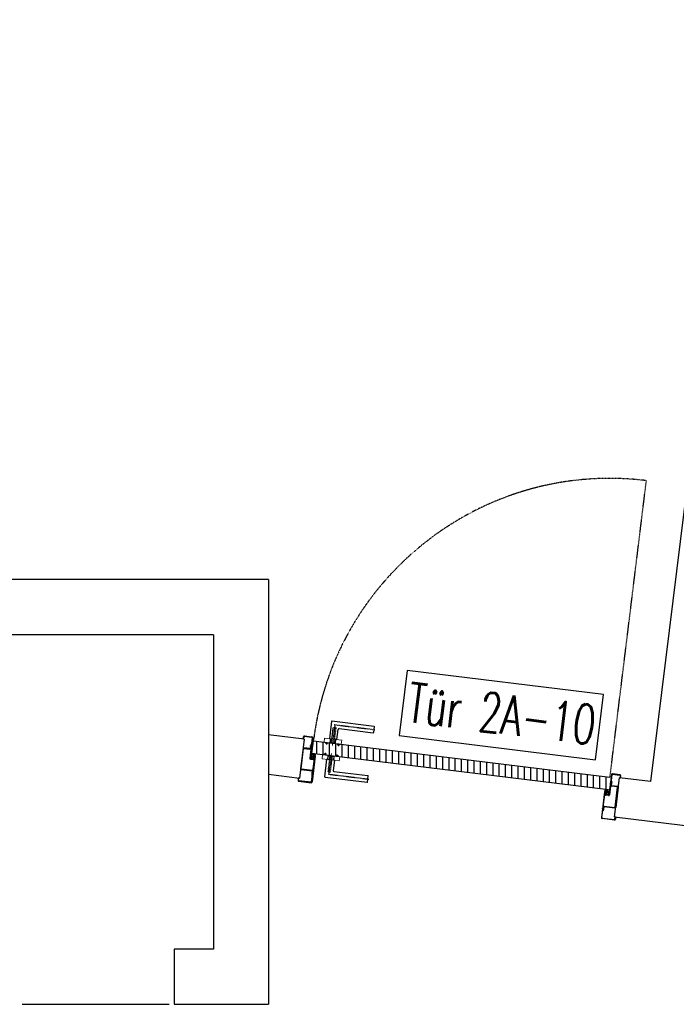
# Model space of a CAD drawing. Header units: millimetres. Extents: x -4577 to 1032787, y -66234 to 201209.
# Tile 192 of 256: x 6731 to 8819, y -7151 to -4021. Entities that reach past the tile are written whole.
import ezdxf
from ezdxf.enums import TextEntityAlignment as Align

# ---------------------------------------------------------------- set-up
doc = ezdxf.new("R2010")
doc.units = ezdxf.units.MM
for name, pattern in [('510_5_2OG_ELT_1004$0$11-07-22_DS_2OG$0$AUSGEZOGEN', [0]), ('510_5_2OG_ELT_1004$0$11-07-22_DS_2OG$0$STRICHLINIE_S4', [0.095, 0.06, -0.035]), ('510_5_2OG_ELT_1004$0$11-07-22_DS_2OG$0$VERDECKT2_S2', [0.17, 0.1, -0.07])]:
    doc.linetypes.add(name, pattern=pattern)
doc.layers.add('510_5_2OG_ELT_1004$0$11-07-22_DS_2OG$0$2DMitte', color=8, linetype='510_5_2OG_ELT_1004$0$11-07-22_DS_2OG$0$AUSGEZOGEN')
doc.layers.add('510_5_2OG_ELT_1004$0$11-07-22_DS_2OG$0$Mieterausbau', color=8, linetype='510_5_2OG_ELT_1004$0$11-07-22_DS_2OG$0$AUSGEZOGEN')
doc.styles.add('510_5_2OG_ELT_1004$0$Standard', font='simplex.shx')

# ---------------------------------------------------------------- blocks, each defined once
blk = doc.blocks.new('510_5_2OG_ELT_1004$0$11-07-22_DS_2OG$0$LascheTyp2', base_point=(-0.048, 0))
for p, q in [((0.033, 0.0372), (0.033, 0.0027)), ((0.035, 0.0027), (0.035, 0.0372)), ((0.0357, 0.038), (0.048, 0.038)), ((-0.035, 0.0222), (-0.035, 0.0027)), ((-0.033, 0.0027), (-0.033, 0.0222)), ((0.0322, 0.002), (-0.0323, 0.002)), ((-0.0323, 0), (0.0322, 0))]:
    blk.add_line(p, q)
for points in [[(0.048, 0.038), (0.048, 0.04), (0.0357, 0.04)], [(-0.0358, 0.025), (-0.048, 0.025), (-0.048, 0.023), (-0.0358, 0.023)]]:
    blk.add_lwpolyline(points)
for centre, radius, start, end in [((0.0357, 0.0372), 0.00275, 90, 180), ((0.0357, 0.0372), 0.00075, 90, 180), ((0.041, 0.0386), 0.00268, 31.0482, 148.9518), ((-0.0419, 0.0236), 0.00268, 31.0482, 148.9518), ((-0.0358, 0.0222), 0.00275, 0, 90), ((-0.0358, 0.0222), 0.00075, 360, 90), ((-0.0323, 0.0027), 0.00275, 180, 270), ((-0.0323, 0.0027), 0.00075, 180, 270), ((0.0322, 0.0027), 0.00075, 270, 360), ((0.0322, 0.0027), 0.00275, 270, 360)]:
    blk.add_arc(centre, radius, start, end)
at = {"layer": '510_5_2OG_ELT_1004$0$11-07-22_DS_2OG$0$2DMitte'}
for p, q in [((0.041, 0.042), (0.041, 0.036)), ((-0.0419, 0.027), (-0.0419, 0.021))]:
    blk.add_line(p, q, dxfattribs=at)
blk = doc.blocks.new('510_5_2OG_ELT_1004$0$11-07-22_DS_2OG$0$DichtngEinbau', base_point=(-0.0125, -0.005, -0.0044))
for p, q in [((-0.0124, 0.0096), (-0.0111, 0.0108)), ((-0.0124, 0.0074), (-0.0113, 0.0086)), ((-0.0124, 0.0049), (-0.0113, 0.006)), ((-0.0113, 0.0098), (-0.0121, 0.0092)), ((-0.0113, 0.0077), (-0.0121, 0.0071)), ((-0.0113, 0.0051), (-0.0121, 0.0045)), ((-0.0115, 0.0008), (-0.0113, 0.0051)), ((-0.0113, 0.0086), (-0.0113, 0.0098)), ((-0.0113, 0.006), (-0.0113, 0.0077)), ((-0.0111, 0.0108), (-0.0111, 0.0115)), ((-0.0084, 0.0002), (-0.0111, 0.0002)), ((-0.0107, 0.0115), (-0.0107, 0.0109)), ((-0.0105, 0.0012), (-0.0103, 0.0048)), ((-0.0103, 0.0061), (-0.0103, 0.0096)), ((-0.0038, 0.0009), (-0.0102, 0.0009)), ((-0.0044, 0.0058), (-0.01, 0.0058)), ((-0.01, 0.0051), (-0.0044, 0.0051)), ((-0.0064, -0.0004), (-0.0077, 0)), ((-0.0029, 0.0002), (-0.0062, 0.0002)), ((-0.0039, 0.0101), (-0.0041, 0.0061)), ((-0.0035, 0.0013), (-0.0041, 0.0048)), ((-0.0039, 0.0115), (-0.0018, 0.0099)), ((-0.003, 0.0074), (-0.0031, 0.0061)), ((-0.0031, 0.0061), (-0.0023, 0.0042)), ((-0.0027, 0.0021), (-0.0031, 0.0049)), ((-0.0028, 0.0041), (-0.0031, 0.0049)), ((-0.0029, 0.0097), (-0.003, 0.0085)), ((-0.003, 0.0085), (-0.002, 0.007)), ((-0.0024, 0.0068), (-0.003, 0.0074)), ((-0.002, 0.0094), (-0.0029, 0.0097)), ((-0.0125, -0.0012), (-0.0125, -0.0012)), ((-0.0094, -0.0043), (-0.0056, -0.0039)), ((-0.0091, -0.005), (0.001, -0.0039)), ((-0.0046, -0.0038), (0.0005, -0.0032)), ((0.0005, -0.0032), (0.0007, -0.0014)), ((0.0016, -0.0031), (0.0018, 0))]:
    blk.add_line(p, q)
for points in [[(-0.0124, -0.0011), (-0.0123, -0.001), (-0.0122, -0.0009), (-0.0121, -0.0008), (-0.012, -0.0007), (-0.0119, -0.0006), (-0.0119, -0.0005), (-0.0118, -0.0004), (-0.0117, -0.0003), (-0.0117, -0.0002), (-0.0116, 0), (-0.0116, 0.0001), (-0.0115, 0.0002), (-0.0115, 0.0004), (-0.0115, 0.0005), (-0.0115, 0.0006), (-0.0115, 0.0008)], [(-0.0123, -0.0013), (-0.0122, -0.0012), (-0.012, -0.0011), (-0.0119, -0.001), (-0.0118, -0.0009), (-0.0117, -0.0008), (-0.0116, -0.0007), (-0.0115, -0.0006), (-0.0114, -0.0004), (-0.0113, -0.0003), (-0.0112, -0.0001), (-0.0111, 0), (-0.0111, 0.0002)], [(-0.0105, 0.0012), (-0.0105, 0.0012), (-0.0105, 0.0011), (-0.0104, 0.0011), (-0.0104, 0.001), (-0.0104, 0.001), (-0.0103, 0.0009), (-0.0103, 0.0009), (-0.0102, 0.0009), (-0.0102, 0.0009)], [(-0.0077, 0), (-0.0078, 0.0001), (-0.008, 0.0001), (-0.0081, 0.0001), (-0.0082, 0.0001), (-0.0084, 0.0002)], [(-0.0046, -0.0038), (-0.0045, -0.0037), (-0.0044, -0.0036), (-0.0044, -0.0034), (-0.0043, -0.0033), (-0.0042, -0.0032), (-0.0042, -0.0031), (-0.0041, -0.0029), (-0.0041, -0.0028), (-0.0041, -0.0027), (-0.004, -0.0025), (-0.004, -0.0024), (-0.004, -0.0022), (-0.004, -0.0021), (-0.004, -0.0019), (-0.0041, -0.0018), (-0.0041, -0.0017), (-0.0041, -0.0015), (-0.0042, -0.0014), (-0.0042, -0.0013), (-0.0043, -0.0011), (-0.0043, -0.001), (-0.0044, -0.0009), (-0.0045, -0.0008), (-0.0046, -0.0007), (-0.0047, -0.0006), (-0.0048, -0.0005), (-0.0049, -0.0004), (-0.005, -0.0003), (-0.0051, -0.0002), (-0.0052, -0.0001), (-0.0054, -0.0001), (-0.0055, 0), (-0.0056, 0), (-0.0058, 0.0001), (-0.0059, 0.0001), (-0.006, 0.0001), (-0.0062, 0.0002)], [(-0.0038, 0.0009), (-0.0037, 0.0009), (-0.0037, 0.0009), (-0.0036, 0.0009), (-0.0036, 0.001), (-0.0035, 0.001), (-0.0035, 0.0011), (-0.0035, 0.0011), (-0.0035, 0.0012), (-0.0035, 0.0012), (-0.0035, 0.0013)], [(0.0018, 0), (0.0018, 0), (0.0018, 0.0001), (0.0018, 0.0001), (0.0017, 0.0001), (0.0017, 0.0002), (0.0017, 0.0002), (0.0016, 0.0002), (0.0016, 0.0002), (0.0016, 0.0002), (0.0015, 0.0002), (0.0015, 0.0002), (0.0015, 0.0002)], [(-0.0124, -0.0011), (-0.0124, -0.0011), (-0.0125, -0.0011), (-0.0125, -0.0011), (-0.0125, -0.0011), (-0.0125, -0.0011), (-0.0125, -0.0012), (-0.0125, -0.0012), (-0.0125, -0.0012), (-0.0125, -0.0012), (-0.0125, -0.0012), (-0.0125, -0.0013), (-0.0125, -0.0013), (-0.0124, -0.0013), (-0.0124, -0.0013), (-0.0124, -0.0013), (-0.0124, -0.0013), (-0.0124, -0.0013), (-0.0123, -0.0013), (-0.0123, -0.0013)], [(-0.0094, -0.0043), (-0.0095, -0.0043), (-0.0095, -0.0044), (-0.0096, -0.0044), (-0.0096, -0.0045), (-0.0096, -0.0045), (-0.0096, -0.0046), (-0.0096, -0.0046), (-0.0096, -0.0047), (-0.0096, -0.0047), (-0.0096, -0.0048), (-0.0096, -0.0048), (-0.0095, -0.0049), (-0.0095, -0.0049), (-0.0094, -0.0049), (-0.0094, -0.005), (-0.0093, -0.005), (-0.0093, -0.005), (-0.0092, -0.005), (-0.0092, -0.005), (-0.0091, -0.005), (-0.0091, -0.005)], [(-0.0056, -0.0039), (-0.0055, -0.0038), (-0.0054, -0.0037), (-0.0053, -0.0036), (-0.0052, -0.0035), (-0.0052, -0.0034), (-0.0051, -0.0033), (-0.005, -0.0032), (-0.005, -0.0031), (-0.0049, -0.0029), (-0.0049, -0.0028), (-0.0049, -0.0027), (-0.0049, -0.0026), (-0.0049, -0.0024), (-0.0049, -0.0023), (-0.0049, -0.0022), (-0.0049, -0.002), (-0.0049, -0.0019), (-0.0049, -0.0018), (-0.005, -0.0017), (-0.005, -0.0016), (-0.0051, -0.0014), (-0.0051, -0.0013), (-0.0052, -0.0012), (-0.0053, -0.0011), (-0.0054, -0.001), (-0.0055, -0.0009), (-0.0056, -0.0008), (-0.0057, -0.0008), (-0.0058, -0.0007), (-0.0059, -0.0006), (-0.006, -0.0006), (-0.0061, -0.0005), (-0.0062, -0.0005), (-0.0064, -0.0004)], [(0.0007, -0.0014), (0.0007, -0.0014), (0.0007, -0.0013), (0.0007, -0.0013), (0.0006, -0.0013), (0.0006, -0.0013), (0.0006, -0.0012), (0.0006, -0.0012), (0.0006, -0.0012), (0.0005, -0.0012), (0.0005, -0.0012)], [(0.0005, -0.0032), (0.0005, -0.0032), (0.0005, -0.0032), (0.0005, -0.0032), (0.0005, -0.0032), (0.0005, -0.0032)], [(0.001, -0.0039), (0.0011, -0.0038), (0.0011, -0.0038), (0.0012, -0.0037), (0.0013, -0.0037), (0.0013, -0.0036), (0.0014, -0.0035), (0.0015, -0.0034), (0.0015, -0.0033), (0.0015, -0.0032), (0.0015, -0.0032), (0.0016, -0.0031)]]:
    blk.add_lwpolyline(points)
for centre, radius, start, end in [((-0.0123, 0.0094), 0.00025, 140.7288, 305.245), ((-0.0123, 0.0073), 0.00025, 140.7288, 305.245), ((-0.0123, 0.0047), 0.00025, 140.7288, 305.245), ((-0.0109, 0.0115), 0.0002, 0, 180), ((-0.0027, -0.0423), 0.0538, 91.236, 98.5123), ((-0.01, 0.0096), 0.0003, 98.8852, 180), ((-0.01, 0.0061), 0.0003, 180, 270), ((-0.01, 0.0048), 0.0003, 90, 180), ((-0.0032, -0.0334), 0.0439, 91.2931, 98.8852), ((-0.0044, 0.0061), 0.0003, 270, 357.7974), ((-0.0044, 0.0048), 0.0003, 357.7974, 90), ((-0.0042, 0.0102), 0.0003, 357.7974, 91.2931), ((0, 0.0025), 0.00376, 218.6551, 277.7243), ((-0.0025, 0.0042), 0.00025, 199.0115, 3.5277), ((0, 0.0025), 0.00276, 186.3634, 302.309), ((-0.0022, 0.0069), 0.00025, 216.165, 20.6812), ((-0.0019, 0.0097), 0.00025, 253.5154, 58.0316)]:
    blk.add_arc(centre, radius, start, end)
blk = doc.blocks.new('510_5_2OG_ELT_1004$0$11-07-22_DS_2OG$0$COMPLEXOBJECT_184')
at = {"layer": '510_5_2OG_ELT_1004$0$11-07-22_DS_2OG$0$Mieterausbau', "color": 7, "linetype": '510_5_2OG_ELT_1004$0$11-07-22_DS_2OG$0$AUSGEZOGEN', "lineweight": 13}
for p, q in [((5.8044, 60.5873), (5.8029, 60.5744)), ((5.8572, 60.5677), (5.8029, 60.5744)), ((5.8588, 60.5806), (5.8044, 60.5873)), ((5.8069, 60.5724), (5.8071, 60.5739)), ((5.8151, 60.5714), (5.8069, 60.5724)), ((5.8085, 60.5702), (5.8069, 60.5724)), ((5.8084, 60.5689), (5.8085, 60.5702)), ((5.813, 60.5697), (5.8085, 60.5702)), ((5.8104, 60.5667), (5.8113, 60.5741)), ((5.8128, 60.5683), (5.813, 60.5697)), ((5.813, 60.5697), (5.8151, 60.5714)), ((5.8151, 60.5714), (5.8153, 60.5728)), ((5.8292, 60.5643), (5.8306, 60.5757)), ((5.8446, 60.5677), (5.8448, 60.5692)), ((5.8528, 60.5667), (5.8446, 60.5677)), ((5.8463, 60.5656), (5.8446, 60.5677)), ((5.8461, 60.5642), (5.8463, 60.5656)), ((5.8507, 60.5651), (5.8463, 60.5656)), ((5.8481, 60.5621), (5.8491, 60.5699)), ((5.8506, 60.5637), (5.8507, 60.5651)), ((5.8507, 60.5651), (5.8528, 60.5667)), ((5.8528, 60.5667), (5.853, 60.5682)), ((5.8572, 60.5677), (5.8588, 60.5806))]:
    blk.add_line(p, q, dxfattribs=at)
blk = doc.blocks.new('510_5_2OG_ELT_1004$0$11-07-22_DS_2OG$0$COMPLEXOBJECT_185')
at = {"layer": '510_5_2OG_ELT_1004$0$11-07-22_DS_2OG$0$Mieterausbau', "color": 7, "linetype": '510_5_2OG_ELT_1004$0$11-07-22_DS_2OG$0$AUSGEZOGEN', "lineweight": 13}
for p, q in [((5.7964, 60.5218), (5.798, 60.5347)), ((5.8524, 60.528), (5.798, 60.5347)), ((5.8024, 60.5356), (5.8022, 60.5342)), ((5.8045, 60.5373), (5.8024, 60.5356)), ((5.8106, 60.5346), (5.8024, 60.5356)), ((5.8047, 60.5387), (5.8045, 60.5373)), ((5.809, 60.5367), (5.8045, 60.5373)), ((5.8071, 60.5403), (5.8062, 60.5329)), ((5.8091, 60.5381), (5.809, 60.5367)), ((5.809, 60.5367), (5.8106, 60.5346)), ((5.8106, 60.5346), (5.8104, 60.5331)), ((5.826, 60.5381), (5.8246, 60.5266)), ((5.8401, 60.531), (5.8399, 60.5295)), ((5.8422, 60.5327), (5.8401, 60.531)), ((5.8483, 60.53), (5.8401, 60.531)), ((5.8424, 60.5341), (5.8422, 60.5327)), ((5.8467, 60.5321), (5.8422, 60.5327)), ((5.8448, 60.5356), (5.8439, 60.5278)), ((5.8469, 60.5335), (5.8467, 60.5321)), ((5.8467, 60.5321), (5.8483, 60.53)), ((5.8508, 60.5151), (5.7964, 60.5218)), ((5.8483, 60.53), (5.8481, 60.5285)), ((5.8524, 60.528), (5.8508, 60.5151))]:
    blk.add_line(p, q, dxfattribs=at)
blk = doc.blocks.new('510_5_2OG_ELT_1004')
at = {"layer": '510_5_2OG_ELT_1004$0$11-07-22_DS_2OG$0$Mieterausbau', "linetype": 'Continuous'}
h = blk.add_hatch(dxfattribs=at)
h.set_pattern_fill('SCHRAFFUR_1', color=256, scale=1000, style=0, pattern_type=2)
h.set_pattern_definition([(90, (1895.797, -66891.69), (-40, 5e-15), []), (90, (1875.797, -66891.69), (-40, 5e-15), [])])
h.paths.add_polyline_path([(7659.9, -6352.9), (7664.8, -6313.2), (8607.7, -6428.9), (8602.8, -6468.6)], flags=0)
at = {"layer": '510_5_2OG_ELT_1004$0$11-07-22_DS_2OG$0$Mieterausbau', "linetype": '510_5_2OG_ELT_1004$0$11-07-22_DS_2OG$0$AUSGEZOGEN'}
for p, q in [((9374.5, -1251.8), (8737.1, -6442.8)), ((7521.8, -5800.6), (6246.8, -5800.6)), ((7521.8, -5800.6), (7521.8, -7150.6)), ((7346.8, -5975.6), (6248.1, -5975.6)), ((7346.8, -5975.6), (7346.8, -6975.6)), ((7962.9, -6089.5), (7937.5, -6296.3)), ((8587.5, -6166.2), (7962.9, -6089.5)), ((8562.1, -6373), (8587.5, -6166.2)), ((7722.3, -6250.7), (7715.5, -6306.3)), ((7723.5, -6249.8), (7857.5, -6266.3)), ((7739.3, -6309.2), (7743.4, -6276.5)), ((7746.1, -6274.3), (7854.8, -6287.6)), ((7858.3, -6267.4), (7855.9, -6286.8)), ((7635.3, -6307.5), (7521.8, -6293.6)), ((7521.8, -6293.6), (7521.8, -6419.5)), ((7635.3, -6307.5), (7620, -6431.6)), ((7631.8, -6307.1), (7632.7, -6299.9)), ((7631.8, -6307.1), (7632.7, -6299.9)), ((7631.8, -6307.1), (7632.7, -6299.9)), ((7631.8, -6307.1), (7632.7, -6299.9)), ((7633.3, -6307.3), (7631.8, -6307.1)), ((7633.3, -6307.3), (7631.8, -6307.1)), ((7634.2, -6300.1), (7633.3, -6307.3)), ((7634.2, -6300.1), (7633.3, -6307.3)), ((7659.9, -6302), (7635.6, -6299)), ((7659.9, -6302), (7635.6, -6299)), ((7635.7, -6297.5), (7660.1, -6300.5)), ((7635.7, -6297.5), (7660.1, -6300.5)), ((7661, -6303.4), (7653, -6367.9)), ((7662.5, -6303.6), (7654.5, -6368.1)), ((7659.9, -6302), (7660.1, -6300.5)), ((7659.9, -6302), (7660.1, -6300.5)), ((7659.9, -6302), (7660.1, -6300.5)), ((7739.3, -6309.2), (7715.5, -6306.3)), ((7718.6, -6306.7), (7717.1, -6318.6)), ((7717.1, -6318.6), (7734.8, -6320.8)), ((7734.8, -6320.8), (7736.3, -6308.8)), ((7937.5, -6296.3), (8562.1, -6373)), ((7655.4, -6371), (7663.9, -6372)), ((7655.6, -6369.5), (7664.1, -6370.5)), ((7665.5, -6369.1), (7665.5, -6361.1)), ((7666.9, -6369.6), (7667, -6361.3)), ((7668.9, -6361.5), (7670.4, -6361.7)), ((7700.7, -6427.4), (7707.5, -6371.8)), ((7731.3, -6374.7), (7707.5, -6371.8)), ((7710.5, -6372.2), (7712, -6360.3)), ((7712, -6360.3), (7729.7, -6362.4)), ((7731.3, -6374.7), (7727.3, -6407.5)), ((7729.7, -6362.4), (7728.2, -6374.3)), ((7662.5, -6414.1), (7661.6, -6421.6)), ((7662.5, -6414.1), (7661.6, -6421.6)), ((7729.5, -6410.3), (7838.1, -6423.6)), ((7521.8, -6419.5), (7620, -6431.6)), ((7616.6, -6431.2), (7615.7, -6438.4)), ((7616.6, -6431.2), (7615.7, -6438.4)), ((7616.6, -6431.2), (7615.7, -6438.4)), ((7616.6, -6431.2), (7615.7, -6438.4)), ((7618.1, -6431.3), (7616.6, -6431.2)), ((7618.1, -6431.3), (7616.6, -6431.2)), ((7617.2, -6438.5), (7618.1, -6431.3)), ((7617.2, -6438.5), (7618.1, -6431.3)), ((7618.1, -6441.4), (7657.3, -6446.2)), ((7618.1, -6441.4), (7657.3, -6446.2)), ((7657.5, -6444.7), (7618.3, -6439.9)), ((7657.5, -6444.7), (7618.3, -6439.9)), ((7657.5, -6444.7), (7657.3, -6446.2)), ((7657.5, -6444.7), (7657.3, -6446.2)), ((7657.5, -6444.7), (7657.3, -6446.2)), ((7657.5, -6444.7), (7657.3, -6446.2)), ((7658.9, -6443.7), (7660.3, -6443.8)), ((7658.9, -6443.7), (7660.3, -6443.8)), ((7701.5, -6428.5), (7835.5, -6444.9)), ((7836.6, -6444.1), (7839, -6424.7)), ((8612.3, -6420.2), (8604.4, -6484.7)), ((8613.8, -6420.4), (8605.9, -6484.9)), ((8615.2, -6419.3), (8615.4, -6417.8)), ((8615.2, -6419.3), (8615.4, -6417.8)), ((8615.2, -6419.3), (8615.4, -6417.8)), ((8615.2, -6419.3), (8639.5, -6422.3)), ((8615.2, -6419.3), (8639.5, -6422.3)), ((8639.7, -6420.8), (8615.4, -6417.8)), ((8639.7, -6420.8), (8615.4, -6417.8)), ((8622.5, -6554.7), (8637.7, -6430.6)), ((8737.1, -6442.8), (8637.7, -6430.6)), ((8640.6, -6423.7), (8639.7, -6430.9)), ((8640.6, -6423.7), (8639.7, -6430.9)), ((8639.7, -6430.9), (8641.2, -6431)), ((8639.7, -6430.9), (8641.2, -6431)), ((8641.2, -6431), (8642.1, -6423.8)), ((8641.2, -6431), (8642.1, -6423.8)), ((8641.2, -6431), (8642.1, -6423.8)), ((8641.2, -6431), (8642.1, -6423.8)), ((8592, -6474.9), (8590.5, -6474.7)), ((8592, -6483.2), (8594, -6475.1)), ((8593.6, -6483.1), (8595.5, -6475.3)), ((8602.8, -6487.3), (8594.4, -6486.2)), ((8603, -6485.8), (8594.6, -6484.8)), ((8585.6, -6527.5), (8584.6, -6534.9)), ((8585.6, -6527.5), (8584.6, -6534.9)), ((8581.9, -6557), (8580.4, -6556.8)), ((8581.9, -6557), (8580.4, -6556.8)), ((8583, -6558.4), (8582.8, -6559.9)), ((8583, -6558.4), (8582.8, -6559.9)), ((8583, -6558.4), (8582.8, -6559.9)), ((8583, -6558.4), (8582.8, -6559.9)), ((8622, -6564.7), (8582.8, -6559.9)), ((8622, -6564.7), (8582.8, -6559.9)), ((8583, -6558.4), (8622.2, -6563.2)), ((8583, -6558.4), (8622.2, -6563.2)), ((8622.5, -6554.7), (9044.3, -6606.5)), ((8623.6, -6562.1), (8624.5, -6554.9)), ((8623.6, -6562.1), (8624.5, -6554.9)), ((8624.5, -6554.9), (8626, -6555.1)), ((8624.5, -6554.9), (8626, -6555.1)), ((8626, -6555.1), (8625.1, -6562.3)), ((8626, -6555.1), (8625.1, -6562.3)), ((8626, -6555.1), (8625.1, -6562.3)), ((8626, -6555.1), (8625.1, -6562.3)), ((7346.8, -6975.6), (7221.8, -6975.6)), ((7221.8, -6975.6), (7221.8, -7150.6)), ((6738.8, -7150.6), (7205.5, -7150.6)), ((7221.8, -7150.6), (7521.8, -7150.6))]:
    blk.add_line(p, q, dxfattribs=at)
at = {"layer": '510_5_2OG_ELT_1004$0$11-07-22_DS_2OG$0$Mieterausbau', "linetype": '510_5_2OG_ELT_1004$0$11-07-22_DS_2OG$0$STRICHLINIE_S4'}
blk.add_line((8607.7, -6428.9), (8723.5, -5486), dxfattribs=at)
at = {"layer": '510_5_2OG_ELT_1004$0$11-07-22_DS_2OG$0$Mieterausbau', "linetype": '510_5_2OG_ELT_1004$0$11-07-22_DS_2OG$0$VERDECKT2_S2'}
for p, q in [((7722, -6319.2), (7728.1, -6269.5)), ((7732.8, -6263.7), (7725.7, -6322.2)), ((7728.1, -6269.5), (7736, -6270.5)), ((7736, -6270.5), (7729.9, -6320.2)), ((7731.1, -6261.6), (7860.4, -6277.5)), ((7716.9, -6360.9), (7710.8, -6410.5)), ((7714, -6417.3), (7721.2, -6358.9)), ((7718.7, -6411.5), (7724.8, -6361.8)), ((7710.8, -6410.5), (7718.7, -6411.5)), ((7711.8, -6418.9), (7841.1, -6434.8))]:
    blk.add_line(p, q, dxfattribs=at)
at = {"layer": '510_5_2OG_ELT_1004$0$11-07-22_DS_2OG$0$Mieterausbau', "linetype": '510_5_2OG_ELT_1004$0$11-07-22_DS_2OG$0$AUSGEZOGEN'}
blk.add_lwpolyline([(8602.8, -6468.6), (7659.9, -6352.9), (7664.8, -6313.2), (8607.7, -6428.9)], dxfattribs=at)
for points in [[(7668.9, -6361.5), (7670.4, -6361.7), (7660.3, -6443.8), (7658.9, -6443.7), (7668.9, -6361.5)], [(7668.9, -6361.5), (7670.4, -6361.7), (7660.3, -6443.8), (7658.9, -6443.7), (7668.9, -6361.5)], [(8592, -6474.9), (8590.5, -6474.7), (8580.4, -6556.8), (8581.9, -6557), (8592, -6474.9)], [(8592, -6474.9), (8590.5, -6474.7), (8580.4, -6556.8), (8581.9, -6557), (8592, -6474.9)]]:
    blk.add_lwpolyline(points, close=True, dxfattribs=at)
at = {"layer": '510_5_2OG_ELT_1004$0$11-07-22_DS_2OG$0$Mieterausbau', "linetype": '510_5_2OG_ELT_1004$0$11-07-22_DS_2OG$0$STRICHLINIE_S4'}
blk.add_arc((8607.7, -6428.9), 950, 83, 173, dxfattribs=at)
at = {"layer": '510_5_2OG_ELT_1004$0$11-07-22_DS_2OG$0$Mieterausbau', "linetype": '510_5_2OG_ELT_1004$0$11-07-22_DS_2OG$0$AUSGEZOGEN'}
for centre, radius, start, end in [((7723.3, -6250.8), 1, 83, 173), ((7745.8, -6276.8), 2.5, 83, 173), ((7855, -6286.6), 1, 263, 353), ((7857.3, -6267.3), 1, 353, 83), ((7635.4, -6300.2), 2.75, 83, 173), ((7635.4, -6300.2), 2.75, 83, 173), ((7635.4, -6300.2), 1.25, 83, 173), ((7635.4, -6300.2), 1.25, 83, 173), ((7659.7, -6303.2), 1.25, 353, 83), ((7659.7, -6303.2), 2.75, 353, 83), ((7655.8, -6368.2), 2.75, 173, 263), ((7655.8, -6368.2), 1.25, 173, 263), ((7664.2, -6369.3), 2.75, 263, 6.8225), ((7664.2, -6369.3), 1.25, 263, 6.8225), ((7667.9, -6361.4), 2.5, 353, 186.8225), ((7667.9, -6361.4), 1, 353, 186.8225), ((7729.8, -6407.8), 2.5, 173, 263), ((7618.4, -6438.7), 2.75, 173, 263), ((7618.4, -6438.7), 2.75, 173, 263), ((7618.4, -6438.7), 1.25, 173, 263), ((7618.4, -6438.7), 1.25, 173, 263), ((7657.6, -6443.5), 2.75, 263, 353), ((7657.6, -6443.5), 2.75, 263, 353), ((7657.6, -6443.5), 1.25, 263, 353), ((7657.6, -6443.5), 1.25, 263, 353), ((7701.6, -6427.5), 1, 173, 263), ((7835.6, -6444), 1, 263, 353), ((7838, -6424.6), 1, 353, 83), ((8615.1, -6420.5), 2.75, 83, 173), ((8615.1, -6420.5), 1.25, 83, 173), ((8639.4, -6423.5), 1.25, 353, 83), ((8639.4, -6423.5), 1.25, 353, 83), ((8639.4, -6423.5), 2.75, 353, 83), ((8639.4, -6423.5), 2.75, 353, 83), ((8593, -6475), 2.5, 339.1775, 173), ((8593, -6475), 1, 339.1775, 173), ((8594.7, -6483.5), 2.75, 159.1775, 263), ((8594.7, -6483.5), 1.25, 159.1775, 263), ((8603.2, -6484.5), 2.75, 263, 353), ((8603.2, -6484.5), 1.25, 263, 353), ((8583.2, -6557.2), 2.75, 173, 263), ((8583.2, -6557.2), 2.75, 173, 263), ((8583.2, -6557.2), 1.25, 173, 263), ((8583.2, -6557.2), 1.25, 173, 263), ((8622.4, -6562), 2.75, 263, 353), ((8622.4, -6562), 2.75, 263, 353), ((8622.4, -6562), 1.25, 263, 353), ((8622.4, -6562), 1.25, 263, 353)]:
    blk.add_arc(centre, radius, start, end, dxfattribs=at)
at = {"layer": '510_5_2OG_ELT_1004$0$11-07-22_DS_2OG$0$Mieterausbau', "linetype": '510_5_2OG_ELT_1004$0$11-07-22_DS_2OG$0$AUSGEZOGEN', "zscale": 1000}
for name, p, xscale, yscale, rotation in [('510_5_2OG_ELT_1004$0$11-07-22_DS_2OG$0$LascheTyp2', (7633.5, -6321.9), 999.9999999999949, 1000, 263.0000000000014), ('510_5_2OG_ELT_1004$0$11-07-22_DS_2OG$0$DichtngEinbau', (7656.5, -6352.4), 999.9999999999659, -1000, 353.0000000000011), ('510_5_2OG_ELT_1004$0$11-07-22_DS_2OG$0$DichtngEinbau', (7656.5, -6352.4), 999.9999999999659, -1000, 353.0000000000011), ('510_5_2OG_ELT_1004$0$11-07-22_DS_2OG$0$LascheTyp2', (8636, -6445), 999.9999999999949, -1000, 263.0000000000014), ('510_5_2OG_ELT_1004$0$11-07-22_DS_2OG$0$DichtngEinbau', (8606.3, -6469.1), 999.9999999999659, 1000, 173.0000000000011), ('510_5_2OG_ELT_1004$0$11-07-22_DS_2OG$0$DichtngEinbau', (8606.3, -6469.1), 999.9999999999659, 1000, 173.0000000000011)]:
    blk.add_blockref(name, p, dxfattribs=dict(at, xscale=xscale, yscale=yscale, rotation=rotation))
at = {"layer": '510_5_2OG_ELT_1004$0$11-07-22_DS_2OG$0$Mieterausbau', "linetype": '510_5_2OG_ELT_1004$0$11-07-22_DS_2OG$0$AUSGEZOGEN', "xscale": 1000, "yscale": 1000, "zscale": 1000}
for name in ['510_5_2OG_ELT_1004$0$11-07-22_DS_2OG$0$COMPLEXOBJECT_184', '510_5_2OG_ELT_1004$0$11-07-22_DS_2OG$0$COMPLEXOBJECT_185']:
    blk.add_blockref(name, (1895.8, -66891.7), dxfattribs=at)
at = {"layer": '510_5_2OG_ELT_1004$0$11-07-22_DS_2OG$0$Mieterausbau', "linetype": '510_5_2OG_ELT_1004$0$11-07-22_DS_2OG$0$AUSGEZOGEN', "style": '510_5_2OG_ELT_1004$0$Standard', "width": 0.602948}
blk.add_text('Tür 2A-10', height=125, rotation=353, dxfattribs=at).set_placement((7959, -6252.7), (8553.9, -6325.8), align=Align.FIT)

msp = doc.modelspace()

# ---------------------------------------------------------------- block references
msp.add_blockref('510_5_2OG_ELT_1004', (0, -0.1))

doc.saveas('drawing.dxf')
